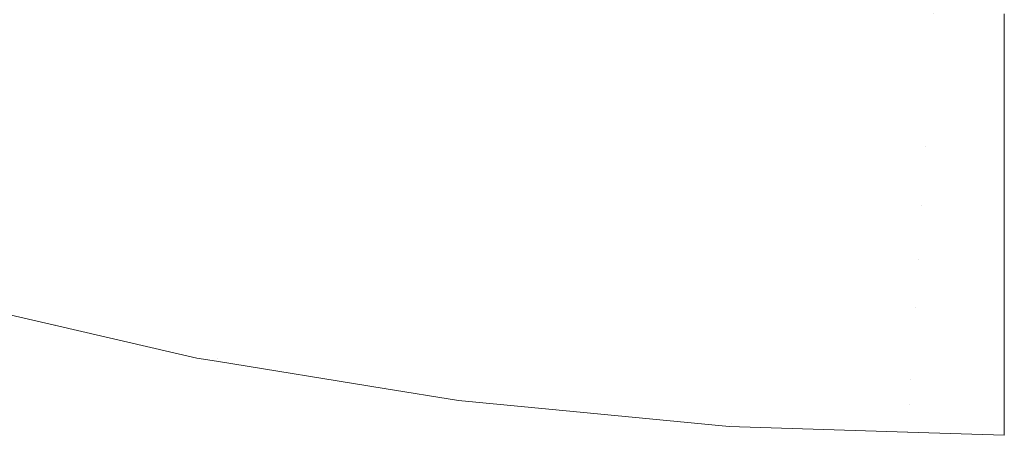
# Model space of a CAD drawing. Header units: centimetres. Extents: x -14.1 to 15.2, y 5.2 to 5.4.
# Tile 5 of 12: x -13.8948 to -13.7671, y 5.2001 to 5.254. Entities that reach past the tile are written whole.
import ezdxf

# ---------------------------------------------------------------- set-up
doc = ezdxf.new("R2010")
doc.units = ezdxf.units.CM
doc.header["$LTSCALE"] = 2.54
doc.layers.add('Lucido design-1', color=7, linetype='Continuous')

# ---------------------------------------------------------------- blocks, each defined once
blk = doc.blocks.new('Gruppo-1')
at = {"color": 7, "linetype": 'Continuous', "lineweight": 9}
for points, invisible_edges in [([(-13.89268, 5.26532, -2680.73215), (-13.87777, 5.26074, -2680.73215), (-13.88379, 5.25316, -2680.7382), (-13.89952, 5.25799, -2680.7382)], 15), ([(-13.89268, 5.26532, -2716.83215), (-13.87777, 5.26074, -2716.83215), (-13.88379, 5.25316, -2716.8382), (-13.89952, 5.25799, -2716.8382)], 15), ([(-13.85669, 5.26494, -2680.72706), (-13.84139, 5.26168, -2680.72706), (-13.84592, 5.25323, -2680.73215), (-13.86215, 5.2567, -2680.73215)], 15), ([(-13.85669, 5.26494, -2716.82706), (-13.84139, 5.26168, -2716.82706), (-13.84592, 5.25323, -2716.83215), (-13.86215, 5.2567, -2716.83215)], 15), ([(-13.82916, 5.2504, -2680.73215), (-13.84592, 5.25323, -2680.73215), (-13.84139, 5.26168, -2680.72706), (-13.82559, 5.25901, -2680.72706)], 15), ([(-13.82916, 5.2504, -2716.83215), (-13.84592, 5.25323, -2716.83215), (-13.84139, 5.26168, -2716.82706), (-13.82559, 5.25901, -2716.82706)], 15), ([(-13.86733, 5.2489, -2680.7382), (-13.88379, 5.25316, -2680.7382), (-13.87777, 5.26074, -2680.73215), (-13.86215, 5.2567, -2680.73215)], 15), ([(-13.86733, 5.2489, -2716.8382), (-13.88379, 5.25316, -2716.8382), (-13.87777, 5.26074, -2716.83215), (-13.86215, 5.2567, -2716.83215)], 15), ([(-13.82559, 5.25901, -2680.72706), (-13.8094, 5.25696, -2680.72706), (-13.81198, 5.24823, -2680.73215), (-13.82916, 5.2504, -2680.73215)], 15), ([(-13.82559, 5.25901, -2716.82706), (-13.8094, 5.25696, -2716.82706), (-13.81198, 5.24823, -2716.83215), (-13.82916, 5.2504, -2716.83215)], 15), ([(-13.89952, 5.25799, -2680.7382), (-13.88379, 5.25316, -2680.7382), (-13.88936, 5.24615, -2680.74513), (-13.90584, 5.25121, -2680.74513)], 15), ([(-13.89952, 5.25799, -2716.8382), (-13.88379, 5.25316, -2716.8382), (-13.88936, 5.24615, -2716.84513), (-13.90584, 5.25121, -2716.84513)], 15), ([(-13.86215, 5.2567, -2680.73215), (-13.84592, 5.25323, -2680.73215), (-13.85021, 5.24524, -2680.7382), (-13.86733, 5.2489, -2680.7382)], 15), ([(-13.86215, 5.2567, -2716.83215), (-13.84592, 5.25323, -2716.83215), (-13.85021, 5.24524, -2716.8382), (-13.86733, 5.2489, -2716.8382)], 15), ([(-13.79448, 5.24675, -2680.73215), (-13.81198, 5.24823, -2680.73215), (-13.8094, 5.25696, -2680.72706), (-13.79291, 5.25557, -2680.72706)], 15), ([(-13.79448, 5.24675, -2716.83215), (-13.81198, 5.24823, -2716.83215), (-13.8094, 5.25696, -2716.82706), (-13.79291, 5.25557, -2716.82706)], 15), ([(-13.79291, 5.25557, -2680.72706), (-13.77624, 5.25485, -2680.72706), (-13.77679, 5.24599, -2680.73215), (-13.79448, 5.24675, -2680.73215)], 15), ([(-13.79291, 5.25557, -2716.82706), (-13.77624, 5.25485, -2716.82706), (-13.77679, 5.24599, -2716.83215), (-13.79448, 5.24675, -2716.83215)], 15), ([(-13.76711, 5.24601, -2680.73236), (-13.77679, 5.24599, -2680.73215), (-13.77624, 5.25485, -2680.72706)], 11), ([(-13.76711, 5.24601, -2716.83236), (-13.77679, 5.24599, -2716.83215), (-13.77624, 5.25485, -2716.82706)], 11), ([(-13.77624, 5.25485, -2680.72706), (-13.76711, 5.25478, -2680.7271), (-13.76711, 5.24601, -2680.73236)], 9), ([(-13.77624, 5.25485, -2716.82706), (-13.76711, 5.25478, -2716.8271), (-13.76711, 5.24601, -2716.83236)], 9), ([(-13.87211, 5.24168, -2680.74513), (-13.88936, 5.24615, -2680.74513), (-13.88379, 5.25316, -2680.7382), (-13.86733, 5.2489, -2680.7382)], 15), ([(-13.87211, 5.24168, -2716.84513), (-13.88936, 5.24615, -2716.84513), (-13.88379, 5.25316, -2716.8382), (-13.86733, 5.2489, -2716.8382)], 15), ([(-13.83254, 5.24225, -2680.7382), (-13.85021, 5.24524, -2680.7382), (-13.84592, 5.25323, -2680.73215), (-13.82916, 5.2504, -2680.73215)], 15), ([(-13.83254, 5.24225, -2716.8382), (-13.85021, 5.24524, -2716.8382), (-13.84592, 5.25323, -2716.83215), (-13.82916, 5.2504, -2716.83215)], 15), ([(-13.90584, 5.25121, -2680.74513), (-13.88936, 5.24615, -2680.74513), (-13.89438, 5.23982, -2680.75282), (-13.91154, 5.24509, -2680.75282)], 15), ([(-13.90584, 5.25121, -2716.84513), (-13.88936, 5.24615, -2716.84513), (-13.89438, 5.23982, -2716.85282), (-13.91154, 5.24509, -2716.85282)], 15), ([(-13.82916, 5.2504, -2680.73215), (-13.81198, 5.24823, -2680.73215), (-13.81442, 5.23996, -2680.7382), (-13.83254, 5.24225, -2680.7382)], 15), ([(-13.82916, 5.2504, -2716.83215), (-13.81198, 5.24823, -2716.83215), (-13.81442, 5.23996, -2716.8382), (-13.83254, 5.24225, -2716.8382)], 15), ([(-13.86733, 5.2489, -2680.7382), (-13.85021, 5.24524, -2680.7382), (-13.85418, 5.23785, -2680.74513), (-13.87211, 5.24168, -2680.74513)], 15), ([(-13.86733, 5.2489, -2716.8382), (-13.85021, 5.24524, -2716.8382), (-13.85418, 5.23785, -2716.84513), (-13.87211, 5.24168, -2716.84513)], 15), ([(-13.79597, 5.23841, -2680.7382), (-13.81442, 5.23996, -2680.7382), (-13.81198, 5.24823, -2680.73215), (-13.79448, 5.24675, -2680.73215)], 15), ([(-13.79597, 5.23841, -2716.8382), (-13.81442, 5.23996, -2716.8382), (-13.81198, 5.24823, -2716.83215), (-13.79448, 5.24675, -2716.83215)], 15), ([(-13.79448, 5.24675, -2680.73215), (-13.77679, 5.24599, -2680.73215), (-13.77732, 5.23761, -2680.7382), (-13.79597, 5.23841, -2680.7382)], 15), ([(-13.79448, 5.24675, -2716.83215), (-13.77679, 5.24599, -2716.83215), (-13.77732, 5.23761, -2716.8382), (-13.79597, 5.23841, -2716.8382)], 15), ([(-13.91154, 5.24509, -2680.75282), (-13.89438, 5.23982, -2680.75282), (-13.89879, 5.23428, -2680.76116), (-13.91654, 5.23972, -2680.76116)], 15), ([(-13.91154, 5.24509, -2716.85282), (-13.89438, 5.23982, -2716.85282), (-13.89879, 5.23428, -2716.86116), (-13.91654, 5.23972, -2716.86116)], 15), ([(-13.87643, 5.23517, -2680.75282), (-13.89438, 5.23982, -2680.75282), (-13.88936, 5.24615, -2680.74513), (-13.87211, 5.24168, -2680.74513)], 15), ([(-13.87643, 5.23517, -2716.85282), (-13.89438, 5.23982, -2716.85282), (-13.88936, 5.24615, -2716.84513), (-13.87211, 5.24168, -2716.84513)], 15), ([(-13.83566, 5.23472, -2680.74513), (-13.85418, 5.23785, -2680.74513), (-13.85021, 5.24524, -2680.7382), (-13.83254, 5.24225, -2680.7382)], 15), ([(-13.83566, 5.23472, -2716.84513), (-13.85418, 5.23785, -2716.84513), (-13.85021, 5.24524, -2716.8382), (-13.83254, 5.24225, -2716.8382)], 15), ([(-13.77732, 5.23761, -2680.7382), (-13.77679, 5.24599, -2680.73215), (-13.76711, 5.2422, -2680.73465)], 11), ([(-13.77732, 5.23761, -2716.8382), (-13.77679, 5.24599, -2716.83215), (-13.76711, 5.2422, -2716.83465)], 11), ([(-13.77679, 5.24599, -2680.73215), (-13.76711, 5.24601, -2680.73236), (-13.76711, 5.2422, -2680.73465)], 9), ([(-13.77679, 5.24599, -2716.83215), (-13.76711, 5.24601, -2716.83236), (-13.76711, 5.2422, -2716.83465)], 9), ([(-13.87211, 5.24168, -2680.74513), (-13.85418, 5.23785, -2680.74513), (-13.85776, 5.23118, -2680.75282), (-13.87643, 5.23517, -2680.75282)], 15), ([(-13.87211, 5.24168, -2716.84513), (-13.85418, 5.23785, -2716.84513), (-13.85776, 5.23118, -2716.85282), (-13.87643, 5.23517, -2716.85282)], 15), ([(-13.83254, 5.24225, -2680.7382), (-13.81442, 5.23996, -2680.7382), (-13.81668, 5.23232, -2680.74513), (-13.83566, 5.23472, -2680.74513)], 15), ([(-13.83254, 5.24225, -2716.8382), (-13.81442, 5.23996, -2716.8382), (-13.81668, 5.23232, -2716.84513), (-13.83566, 5.23472, -2716.84513)], 15), ([(-13.76711, 5.2422, -2680.73465), (-13.76711, 5.23767, -2680.73842), (-13.77732, 5.23761, -2680.7382)], 10), ([(-13.76711, 5.2422, -2716.83465), (-13.76711, 5.23767, -2716.83842), (-13.77732, 5.23761, -2716.8382)], 10), ([(-13.79735, 5.23069, -2680.74513), (-13.81668, 5.23232, -2680.74513), (-13.81442, 5.23996, -2680.7382), (-13.79597, 5.23841, -2680.7382)], 15), ([(-13.79735, 5.23069, -2716.84513), (-13.81668, 5.23232, -2716.84513), (-13.81442, 5.23996, -2716.8382), (-13.79597, 5.23841, -2716.8382)], 15), ([(-13.88021, 5.22946, -2680.76116), (-13.89879, 5.23428, -2680.76116), (-13.89438, 5.23982, -2680.75282), (-13.87643, 5.23517, -2680.75282)], 15), ([(-13.88021, 5.22946, -2716.86116), (-13.89879, 5.23428, -2716.86116), (-13.89438, 5.23982, -2716.85282), (-13.87643, 5.23517, -2716.85282)], 15), ([(-13.83848, 5.22792, -2680.75282), (-13.85776, 5.23118, -2680.75282), (-13.85418, 5.23785, -2680.74513), (-13.83566, 5.23472, -2680.74513)], 15), ([(-13.83848, 5.22792, -2716.85282), (-13.85776, 5.23118, -2716.85282), (-13.85418, 5.23785, -2716.84513), (-13.83566, 5.23472, -2716.84513)], 15), ([(-13.79597, 5.23841, -2680.7382), (-13.77732, 5.23761, -2680.7382), (-13.77781, 5.22985, -2680.74513), (-13.79735, 5.23069, -2680.74513)], 15), ([(-13.79597, 5.23841, -2716.8382), (-13.77732, 5.23761, -2716.8382), (-13.77781, 5.22985, -2716.84513), (-13.79735, 5.23069, -2716.84513)], 15), ([(-13.76711, 5.23049, -2680.74438), (-13.77781, 5.22985, -2680.74513), (-13.77732, 5.23761, -2680.7382)], 11), ([(-13.76711, 5.23049, -2716.84438), (-13.77781, 5.22985, -2716.84513), (-13.77732, 5.23761, -2716.8382)], 11), ([(-13.77732, 5.23761, -2680.7382), (-13.76711, 5.23767, -2680.73842), (-13.76711, 5.23049, -2680.74438)], 9), ([(-13.77732, 5.23761, -2716.8382), (-13.76711, 5.23767, -2716.83842), (-13.76711, 5.23049, -2716.84438)], 9), ([(-13.87643, 5.23517, -2680.75282), (-13.85776, 5.23118, -2680.75282), (-13.86089, 5.22534, -2680.76116), (-13.88021, 5.22946, -2680.76116)], 15), ([(-13.87643, 5.23517, -2716.85282), (-13.85776, 5.23118, -2716.85282), (-13.86089, 5.22534, -2716.86116), (-13.88021, 5.22946, -2716.86116)], 15), ([(-13.88341, 5.22463, -2680.76999), (-13.90251, 5.22958, -2680.76999), (-13.89879, 5.23428, -2680.76116), (-13.88021, 5.22946, -2680.76116)], 15), ([(-13.88341, 5.22463, -2716.86999), (-13.90251, 5.22958, -2716.86999), (-13.89879, 5.23428, -2716.86116), (-13.88021, 5.22946, -2716.86116)], 15), ([(-13.83566, 5.23472, -2680.74513), (-13.81668, 5.23232, -2680.74513), (-13.81872, 5.22542, -2680.75282), (-13.83848, 5.22792, -2680.75282)], 15), ([(-13.83566, 5.23472, -2716.84513), (-13.81668, 5.23232, -2716.84513), (-13.81872, 5.22542, -2716.85282), (-13.83848, 5.22792, -2716.85282)], 15), ([(-13.79859, 5.22373, -2680.75282), (-13.81872, 5.22542, -2680.75282), (-13.81668, 5.23232, -2680.74513), (-13.79735, 5.23069, -2680.74513)], 15), ([(-13.79859, 5.22373, -2716.85282), (-13.81872, 5.22542, -2716.85282), (-13.81668, 5.23232, -2716.84513), (-13.79735, 5.23069, -2716.84513)], 15), ([(-13.84095, 5.22196, -2680.76116), (-13.86089, 5.22534, -2680.76116), (-13.85776, 5.23118, -2680.75282), (-13.83848, 5.22792, -2680.75282)], 15), ([(-13.84095, 5.22196, -2716.86116), (-13.86089, 5.22534, -2716.86116), (-13.85776, 5.23118, -2716.85282), (-13.83848, 5.22792, -2716.85282)], 15), ([(-13.79735, 5.23069, -2680.74513), (-13.77781, 5.22985, -2680.74513), (-13.77825, 5.22285, -2680.75282), (-13.79859, 5.22373, -2680.75282)], 15), ([(-13.79735, 5.23069, -2716.84513), (-13.77781, 5.22985, -2716.84513), (-13.77825, 5.22285, -2716.85282), (-13.79859, 5.22373, -2716.85282)], 15), ([(-13.76711, 5.22614, -2680.74887), (-13.77825, 5.22285, -2680.75282), (-13.77781, 5.22985, -2680.74513)], 11), ([(-13.76711, 5.22614, -2716.84887), (-13.77825, 5.22285, -2716.85282), (-13.77781, 5.22985, -2716.84513)], 11), ([(-13.76711, 5.23049, -2680.74438), (-13.76711, 5.22975, -2680.74515), (-13.77781, 5.22985, -2680.74513)], 10), ([(-13.76711, 5.23049, -2716.84438), (-13.76711, 5.22975, -2716.84515), (-13.77781, 5.22985, -2716.84513)], 10), ([(-13.77781, 5.22985, -2680.74513), (-13.76711, 5.22975, -2680.74515), (-13.76711, 5.22614, -2680.74887)], 9), ([(-13.77781, 5.22985, -2716.84513), (-13.76711, 5.22975, -2716.84515), (-13.76711, 5.22614, -2716.84887)], 9), ([(-13.886, 5.22072, -2680.77916), (-13.90553, 5.22579, -2680.77916), (-13.90251, 5.22958, -2680.76999), (-13.88341, 5.22463, -2680.76999)], 15), ([(-13.886, 5.22072, -2716.87916), (-13.90553, 5.22579, -2716.87916), (-13.90251, 5.22958, -2716.86999), (-13.88341, 5.22463, -2716.86999)], 15), ([(-13.88021, 5.22946, -2680.76116), (-13.86089, 5.22534, -2680.76116), (-13.86355, 5.22039, -2680.76999), (-13.88341, 5.22463, -2680.76999)], 15), ([(-13.88021, 5.22946, -2716.86116), (-13.86089, 5.22534, -2716.86116), (-13.86355, 5.22039, -2716.86999), (-13.88341, 5.22463, -2716.86999)], 15), ([(-13.83848, 5.22792, -2680.75282), (-13.81872, 5.22542, -2680.75282), (-13.8205, 5.21938, -2680.76116), (-13.84095, 5.22196, -2680.76116)], 15), ([(-13.83848, 5.22792, -2716.85282), (-13.81872, 5.22542, -2716.85282), (-13.8205, 5.21938, -2716.86116), (-13.84095, 5.22196, -2716.86116)], 15), ([(-13.88797, 5.21775, -2680.78851), (-13.90783, 5.22289, -2680.78851), (-13.90553, 5.22579, -2680.77916), (-13.886, 5.22072, -2680.77916)], 15), ([(-13.88797, 5.21775, -2716.88851), (-13.90783, 5.22289, -2716.88851), (-13.90553, 5.22579, -2716.87916), (-13.886, 5.22072, -2716.87916)], 15), ([(-13.76711, 5.22614, -2680.74887), (-13.76711, 5.22293, -2680.75298), (-13.77825, 5.22285, -2680.75282)], 10), ([(-13.76711, 5.22614, -2716.84887), (-13.76711, 5.22293, -2716.85298), (-13.77825, 5.22285, -2716.85282)], 10), ([(-13.88341, 5.22463, -2680.76999), (-13.86355, 5.22039, -2680.76999), (-13.86569, 5.21639, -2680.77916), (-13.886, 5.22072, -2680.77916)], 15), ([(-13.88341, 5.22463, -2716.86999), (-13.86355, 5.22039, -2716.86999), (-13.86569, 5.21639, -2716.87916), (-13.886, 5.22072, -2716.87916)], 15), ([(-13.84304, 5.21692, -2680.76999), (-13.86355, 5.22039, -2680.76999), (-13.86089, 5.22534, -2680.76116), (-13.84095, 5.22196, -2680.76116)], 15), ([(-13.84304, 5.21692, -2716.86999), (-13.86355, 5.22039, -2716.86999), (-13.86089, 5.22534, -2716.86116), (-13.84095, 5.22196, -2716.86116)], 15), ([(-13.79968, 5.21762, -2680.76116), (-13.8205, 5.21938, -2680.76116), (-13.81872, 5.22542, -2680.75282), (-13.79859, 5.22373, -2680.75282)], 15), ([(-13.79968, 5.21762, -2716.86116), (-13.8205, 5.21938, -2716.86116), (-13.81872, 5.22542, -2716.85282), (-13.79859, 5.22373, -2716.85282)], 15), ([(-13.79859, 5.22373, -2680.75282), (-13.77825, 5.22285, -2680.75282), (-13.77863, 5.21672, -2680.76116), (-13.79968, 5.21762, -2680.76116)], 15), ([(-13.79859, 5.22373, -2716.85282), (-13.77825, 5.22285, -2716.85282), (-13.77863, 5.21672, -2716.86116), (-13.79968, 5.21762, -2716.86116)], 15), ([(-13.88934, 5.21569, -2680.79788), (-13.90942, 5.22089, -2680.79788), (-13.90783, 5.22289, -2680.78851), (-13.88797, 5.21775, -2680.78851)], 15), ([(-13.88934, 5.21569, -2716.89788), (-13.90942, 5.22089, -2716.89788), (-13.90783, 5.22289, -2716.88851), (-13.88797, 5.21775, -2716.88851)], 15), ([(-13.84095, 5.22196, -2680.76116), (-13.8205, 5.21938, -2680.76116), (-13.82201, 5.21427, -2680.76999), (-13.84304, 5.21692, -2680.76999)], 15), ([(-13.84095, 5.22196, -2716.86116), (-13.8205, 5.21938, -2716.86116), (-13.82201, 5.21427, -2716.86999), (-13.84304, 5.21692, -2716.86999)], 15), ([(-13.76711, 5.21689, -2680.76071), (-13.77863, 5.21672, -2680.76116), (-13.77825, 5.22285, -2680.75282)], 11), ([(-13.76711, 5.21689, -2716.86071), (-13.77863, 5.21672, -2716.86116), (-13.77825, 5.22285, -2716.85282)], 11), ([(-13.77825, 5.22285, -2680.75282), (-13.76711, 5.22293, -2680.75298), (-13.76711, 5.21689, -2680.76071)], 9), ([(-13.77825, 5.22285, -2716.85282), (-13.76711, 5.22293, -2716.85298), (-13.76711, 5.21689, -2716.86071)], 9), ([(-13.89013, 5.21449, -2680.80715), (-13.91034, 5.21973, -2680.80715), (-13.90942, 5.22089, -2680.79788), (-13.88934, 5.21569, -2680.79788)], 15), ([(-13.89013, 5.21449, -2716.90715), (-13.91034, 5.21973, -2716.90715), (-13.90942, 5.22089, -2716.89788), (-13.88934, 5.21569, -2716.89788)], 15), ([(-13.886, 5.22072, -2680.77916), (-13.86569, 5.21639, -2680.77916), (-13.86733, 5.21334, -2680.78851), (-13.88797, 5.21775, -2680.78851)], 15), ([(-13.886, 5.22072, -2716.87916), (-13.86569, 5.21639, -2716.87916), (-13.86733, 5.21334, -2716.88851), (-13.88797, 5.21775, -2716.88851)], 15), ([(-13.90417, 5.21758, -2680.81619), (-13.91034, 5.21973, -2680.80715), (-13.89013, 5.21449, -2680.80715)], 11), ([(-13.90417, 5.21758, -2716.91619), (-13.91034, 5.21973, -2716.90715), (-13.89013, 5.21449, -2716.90715)], 11), ([(-13.84473, 5.21284, -2680.77916), (-13.86569, 5.21639, -2680.77916), (-13.86355, 5.22039, -2680.76999), (-13.84304, 5.21692, -2680.76999)], 15), ([(-13.84473, 5.21284, -2716.87916), (-13.86569, 5.21639, -2716.87916), (-13.86355, 5.22039, -2716.86999), (-13.84304, 5.21692, -2716.86999)], 15), ([(-13.8006, 5.21246, -2680.76999), (-13.82201, 5.21427, -2680.76999), (-13.8205, 5.21938, -2680.76116), (-13.79968, 5.21762, -2680.76116)], 15), ([(-13.8006, 5.21246, -2716.86999), (-13.82201, 5.21427, -2716.86999), (-13.8205, 5.21938, -2716.86116), (-13.79968, 5.21762, -2716.86116)], 15), ([(-13.89013, 5.21449, -2680.80715), (-13.89032, 5.21438, -2680.81619), (-13.90417, 5.21758, -2680.81619)], 9), ([(-13.89013, 5.21449, -2716.90715), (-13.89032, 5.21438, -2716.91619), (-13.90417, 5.21758, -2716.91619)], 9), ([(-13.88797, 5.21775, -2680.78851), (-13.86733, 5.21334, -2680.78851), (-13.86846, 5.21123, -2680.79788), (-13.88934, 5.21569, -2680.79788)], 15), ([(-13.88797, 5.21775, -2716.88851), (-13.86733, 5.21334, -2716.88851), (-13.86846, 5.21123, -2716.89788), (-13.88934, 5.21569, -2716.89788)], 15), ([(-13.84304, 5.21692, -2680.76999), (-13.82201, 5.21427, -2680.76999), (-13.82323, 5.21013, -2680.77916), (-13.84473, 5.21284, -2680.77916)], 15), ([(-13.84304, 5.21692, -2716.86999), (-13.82201, 5.21427, -2716.86999), (-13.82323, 5.21013, -2716.87916), (-13.84473, 5.21284, -2716.87916)], 15), ([(-13.79968, 5.21762, -2680.76116), (-13.77863, 5.21672, -2680.76116), (-13.77896, 5.21153, -2680.76999), (-13.8006, 5.21246, -2680.76999)], 15), ([(-13.79968, 5.21762, -2716.86116), (-13.77863, 5.21672, -2716.86116), (-13.77896, 5.21153, -2716.86999), (-13.8006, 5.21246, -2716.86999)], 15), ([(-13.76711, 5.21689, -2680.76071), (-13.76711, 5.21662, -2680.76118), (-13.77863, 5.21672, -2680.76116)], 10), ([(-13.76711, 5.21689, -2716.86071), (-13.76711, 5.21662, -2716.86118), (-13.77863, 5.21672, -2716.86116)], 10), ([(-13.88934, 5.21569, -2680.79788), (-13.86846, 5.21123, -2680.79788), (-13.86912, 5.21001, -2680.80715), (-13.89013, 5.21449, -2680.80715)], 15), ([(-13.88934, 5.21569, -2716.89788), (-13.86846, 5.21123, -2716.89788), (-13.86912, 5.21001, -2716.90715), (-13.89013, 5.21449, -2716.90715)], 15), ([(-13.84602, 5.20974, -2680.78851), (-13.86733, 5.21334, -2680.78851), (-13.86569, 5.21639, -2680.77916), (-13.84473, 5.21284, -2680.77916)], 15), ([(-13.84602, 5.20974, -2716.88851), (-13.86733, 5.21334, -2716.88851), (-13.86569, 5.21639, -2716.87916), (-13.84473, 5.21284, -2716.87916)], 15), ([(-13.76711, 5.21159, -2680.7701), (-13.77896, 5.21153, -2680.76999), (-13.77863, 5.21672, -2680.76116)], 11), ([(-13.76711, 5.21159, -2716.8701), (-13.77896, 5.21153, -2716.86999), (-13.77863, 5.21672, -2716.86116)], 11), ([(-13.77863, 5.21672, -2680.76116), (-13.76711, 5.21662, -2680.76118), (-13.76711, 5.21159, -2680.7701)], 9), ([(-13.77863, 5.21672, -2716.86116), (-13.76711, 5.21662, -2716.86118), (-13.76711, 5.21159, -2716.8701)], 9), ([(-13.87183, 5.21011, -2680.81619), (-13.89032, 5.21438, -2680.81619), (-13.89013, 5.21449, -2680.80715)], 10), ([(-13.87183, 5.21011, -2716.91619), (-13.89032, 5.21438, -2716.91619), (-13.89013, 5.21449, -2716.90715)], 10), ([(-13.89013, 5.21449, -2680.80715), (-13.86912, 5.21001, -2680.80715), (-13.87183, 5.21011, -2680.81619)], 11), ([(-13.89013, 5.21449, -2716.90715), (-13.86912, 5.21001, -2716.90715), (-13.87183, 5.21011, -2716.91619)], 11), ([(-13.84691, 5.20758, -2680.79788), (-13.86846, 5.21123, -2680.79788), (-13.86733, 5.21334, -2680.78851), (-13.84602, 5.20974, -2680.78851)], 15), ([(-13.84691, 5.20758, -2716.89788), (-13.86846, 5.21123, -2716.89788), (-13.86733, 5.21334, -2716.88851), (-13.84602, 5.20974, -2716.88851)], 15), ([(-13.80135, 5.20828, -2680.77916), (-13.82323, 5.21013, -2680.77916), (-13.82201, 5.21427, -2680.76999), (-13.8006, 5.21246, -2680.76999)], 15), ([(-13.80135, 5.20828, -2716.87916), (-13.82323, 5.21013, -2716.87916), (-13.82201, 5.21427, -2716.86999), (-13.8006, 5.21246, -2716.86999)], 15), ([(-13.84473, 5.21284, -2680.77916), (-13.82323, 5.21013, -2680.77916), (-13.82417, 5.20698, -2680.78851), (-13.84602, 5.20974, -2680.78851)], 15), ([(-13.84473, 5.21284, -2716.87916), (-13.82323, 5.21013, -2716.87916), (-13.82417, 5.20698, -2716.88851), (-13.84602, 5.20974, -2716.88851)], 15), ([(-13.8006, 5.21246, -2680.76999), (-13.77896, 5.21153, -2680.76999), (-13.77922, 5.20733, -2680.77916), (-13.80135, 5.20828, -2680.77916)], 15), ([(-13.8006, 5.21246, -2716.86999), (-13.77896, 5.21153, -2716.86999), (-13.77922, 5.20733, -2716.87916), (-13.80135, 5.20828, -2716.87916)], 15), ([(-13.84742, 5.20634, -2680.80715), (-13.86912, 5.21001, -2680.80715), (-13.86846, 5.21123, -2680.79788), (-13.84691, 5.20758, -2680.79788)], 15), ([(-13.84742, 5.20634, -2716.90715), (-13.86912, 5.21001, -2716.90715), (-13.86846, 5.21123, -2716.89788), (-13.84691, 5.20758, -2716.89788)], 15), ([(-13.77922, 5.20733, -2680.77916), (-13.77896, 5.21153, -2680.76999), (-13.76711, 5.20959, -2680.77365)], 11), ([(-13.77922, 5.20733, -2716.87916), (-13.77896, 5.21153, -2716.86999), (-13.76711, 5.20959, -2716.87365)], 11), ([(-13.77896, 5.21153, -2680.76999), (-13.76711, 5.21159, -2680.7701), (-13.76711, 5.20959, -2680.77365)], 9), ([(-13.77896, 5.21153, -2716.86999), (-13.76711, 5.21159, -2716.8701), (-13.76711, 5.20959, -2716.87365)], 9), ([(-13.86912, 5.21001, -2680.80715), (-13.86931, 5.2097, -2680.81619), (-13.87183, 5.21011, -2680.81619)], 9), ([(-13.86912, 5.21001, -2716.90715), (-13.86931, 5.2097, -2716.91619), (-13.87183, 5.21011, -2716.91619)], 9), ([(-13.84755, 5.20617, -2680.81619), (-13.86931, 5.2097, -2680.81619), (-13.86912, 5.21001, -2680.80715)], 10), ([(-13.84755, 5.20617, -2716.91619), (-13.86931, 5.2097, -2716.91619), (-13.86912, 5.21001, -2716.90715)], 10), ([(-13.86912, 5.21001, -2680.80715), (-13.84742, 5.20634, -2680.80715), (-13.84755, 5.20617, -2680.81619)], 11), ([(-13.86912, 5.21001, -2716.90715), (-13.84742, 5.20634, -2716.90715), (-13.84755, 5.20617, -2716.91619)], 11), ([(-13.84602, 5.20974, -2680.78851), (-13.82417, 5.20698, -2680.78851), (-13.82481, 5.20479, -2680.79788), (-13.84691, 5.20758, -2680.79788)], 15), ([(-13.84602, 5.20974, -2716.88851), (-13.82417, 5.20698, -2716.88851), (-13.82481, 5.20479, -2716.89788), (-13.84691, 5.20758, -2716.89788)], 15), ([(-13.80192, 5.2051, -2680.78851), (-13.82417, 5.20698, -2680.78851), (-13.82323, 5.21013, -2680.77916), (-13.80135, 5.20828, -2680.77916)], 15), ([(-13.80192, 5.2051, -2716.88851), (-13.82417, 5.20698, -2716.88851), (-13.82323, 5.21013, -2716.87916), (-13.80135, 5.20828, -2716.87916)], 15), ([(-13.76711, 5.20959, -2680.77365), (-13.76711, 5.20744, -2680.77925), (-13.77922, 5.20733, -2680.77916)], 10), ([(-13.76711, 5.20959, -2716.87365), (-13.76711, 5.20744, -2716.87925), (-13.77922, 5.20733, -2716.87916)], 10), ([(-13.80135, 5.20828, -2680.77916), (-13.77922, 5.20733, -2680.77916), (-13.77942, 5.20413, -2680.78851), (-13.80192, 5.2051, -2680.78851)], 15), ([(-13.80135, 5.20828, -2716.87916), (-13.77922, 5.20733, -2716.87916), (-13.77942, 5.20413, -2716.88851), (-13.80192, 5.2051, -2716.88851)], 15), ([(-13.84691, 5.20758, -2680.79788), (-13.82481, 5.20479, -2680.79788), (-13.82518, 5.20353, -2680.80715), (-13.84742, 5.20634, -2680.80715)], 15), ([(-13.84691, 5.20758, -2716.89788), (-13.82481, 5.20479, -2716.89788), (-13.82518, 5.20353, -2716.90715), (-13.84742, 5.20634, -2716.90715)], 15), ([(-13.80231, 5.2029, -2680.79788), (-13.82481, 5.20479, -2680.79788), (-13.82417, 5.20698, -2680.78851), (-13.80192, 5.2051, -2680.78851)], 15), ([(-13.80231, 5.2029, -2716.89788), (-13.82481, 5.20479, -2716.89788), (-13.82417, 5.20698, -2716.88851), (-13.80192, 5.2051, -2716.88851)], 15), ([(-13.76711, 5.20435, -2680.78732), (-13.77942, 5.20413, -2680.78851), (-13.77922, 5.20733, -2680.77916)], 11), ([(-13.76711, 5.20435, -2716.88732), (-13.77942, 5.20413, -2716.88851), (-13.77922, 5.20733, -2716.87916)], 11), ([(-13.77922, 5.20733, -2680.77916), (-13.76711, 5.20744, -2680.77925), (-13.76711, 5.20435, -2680.78732)], 9), ([(-13.77922, 5.20733, -2716.87916), (-13.76711, 5.20744, -2716.87925), (-13.76711, 5.20435, -2716.88732)], 9), ([(-13.83789, 5.2046, -2680.81619), (-13.84755, 5.20617, -2680.81619), (-13.84742, 5.20634, -2680.80715)], 10), ([(-13.83789, 5.2046, -2716.91619), (-13.84755, 5.20617, -2716.91619), (-13.84742, 5.20634, -2716.90715)], 10), ([(-13.83789, 5.2046, -2680.81619), (-13.84742, 5.20634, -2680.80715), (-13.82518, 5.20353, -2680.80715)], 11), ([(-13.83789, 5.2046, -2716.91619), (-13.84742, 5.20634, -2716.90715), (-13.82518, 5.20353, -2716.90715)], 11), ([(-13.82518, 5.20353, -2680.80715), (-13.82528, 5.20339, -2680.81619), (-13.83789, 5.2046, -2680.81619)], 9), ([(-13.82518, 5.20353, -2716.90715), (-13.82528, 5.20339, -2716.91619), (-13.83789, 5.2046, -2716.91619)], 9), ([(-13.80254, 5.20162, -2680.80715), (-13.82518, 5.20353, -2680.80715), (-13.82481, 5.20479, -2680.79788), (-13.80231, 5.2029, -2680.79788)], 15), ([(-13.80254, 5.20162, -2716.90715), (-13.82518, 5.20353, -2716.90715), (-13.82481, 5.20479, -2716.89788), (-13.80231, 5.2029, -2716.89788)], 15), ([(-13.80192, 5.2051, -2680.78851), (-13.77942, 5.20413, -2680.78851), (-13.77956, 5.20192, -2680.79788), (-13.80231, 5.2029, -2680.79788)], 15), ([(-13.80192, 5.2051, -2716.88851), (-13.77942, 5.20413, -2716.88851), (-13.77956, 5.20192, -2716.89788), (-13.80231, 5.2029, -2716.89788)], 15), ([(-13.76711, 5.20197, -2680.79792), (-13.77956, 5.20192, -2680.79788), (-13.77942, 5.20413, -2680.78851)], 11), ([(-13.76711, 5.20197, -2716.89792), (-13.77956, 5.20192, -2716.89788), (-13.77942, 5.20413, -2716.88851)], 11), ([(-13.76711, 5.20435, -2680.78732), (-13.76711, 5.20408, -2680.78852), (-13.77942, 5.20413, -2680.78851)], 10), ([(-13.76711, 5.20435, -2716.88732), (-13.76711, 5.20408, -2716.88852), (-13.77942, 5.20413, -2716.88851)], 10), ([(-13.77942, 5.20413, -2680.78851), (-13.76711, 5.20408, -2680.78852), (-13.76711, 5.20197, -2680.79792)], 9), ([(-13.77942, 5.20413, -2716.88851), (-13.76711, 5.20408, -2716.88852), (-13.76711, 5.20197, -2716.89792)], 9), ([(-13.8028, 5.20123, -2680.81619), (-13.82528, 5.20339, -2680.81619), (-13.82518, 5.20353, -2680.80715)], 10), ([(-13.8028, 5.20123, -2716.91619), (-13.82528, 5.20339, -2716.91619), (-13.82518, 5.20353, -2716.90715)], 10), ([(-13.82518, 5.20353, -2680.80715), (-13.80254, 5.20162, -2680.80715), (-13.8028, 5.20123, -2680.81619)], 11), ([(-13.82518, 5.20353, -2716.90715), (-13.80254, 5.20162, -2716.90715), (-13.8028, 5.20123, -2716.91619)], 11), ([(-13.80231, 5.2029, -2680.79788), (-13.77956, 5.20192, -2680.79788), (-13.77964, 5.20064, -2680.80715), (-13.80254, 5.20162, -2680.80715)], 15), ([(-13.80231, 5.2029, -2716.89788), (-13.77956, 5.20192, -2716.89788), (-13.77964, 5.20064, -2716.90715), (-13.80254, 5.20162, -2716.90715)], 15), ([(-13.77966, 5.20049, -2680.81619), (-13.8028, 5.20123, -2680.81619), (-13.80254, 5.20162, -2680.80715)], 10), ([(-13.77966, 5.20049, -2716.91619), (-13.8028, 5.20123, -2716.91619), (-13.80254, 5.20162, -2716.90715)], 10), ([(-13.80254, 5.20162, -2680.80715), (-13.77964, 5.20064, -2680.80715), (-13.77966, 5.20049, -2680.81619)], 11), ([(-13.80254, 5.20162, -2716.90715), (-13.77964, 5.20064, -2716.90715), (-13.77966, 5.20049, -2716.91619)], 11), ([(-13.77964, 5.20064, -2680.80715), (-13.77956, 5.20192, -2680.79788), (-13.76711, 5.20119, -2680.80142)], 11), ([(-13.77964, 5.20064, -2716.90715), (-13.77956, 5.20192, -2716.89788), (-13.76711, 5.20119, -2716.90142)], 11), ([(-13.77956, 5.20192, -2680.79788), (-13.76711, 5.20197, -2680.79792), (-13.76711, 5.20119, -2680.80142)], 9), ([(-13.77956, 5.20192, -2716.89788), (-13.76711, 5.20197, -2716.89792), (-13.76711, 5.20119, -2716.90142)], 9), ([(-13.77966, 5.20049, -2680.81619), (-13.77964, 5.20064, -2680.80715), (-13.76711, 5.20076, -2680.80717)], 11), ([(-13.76711, 5.20076, -2680.80717), (-13.76711, 5.20009, -2680.81619), (-13.77966, 5.20049, -2680.81619)], 8), ([(-13.77966, 5.20049, -2716.91619), (-13.77964, 5.20064, -2716.90715), (-13.76711, 5.20076, -2716.90717)], 11), ([(-13.76711, 5.20076, -2716.90717), (-13.76711, 5.20009, -2716.91619), (-13.77966, 5.20049, -2716.91619)], 8), ([(-13.76711, 5.20119, -2680.80142), (-13.76711, 5.20076, -2680.80717), (-13.77964, 5.20064, -2680.80715)], 10), ([(-13.76711, 5.20119, -2716.90142), (-13.76711, 5.20076, -2716.90717), (-13.77964, 5.20064, -2716.90715)], 10)]:
    blk.add_3dface(points, dxfattribs=dict(at, invisible_edges=invisible_edges))

msp = doc.modelspace()

# ---------------------------------------------------------------- block references
at = {"layer": 'Lucido design-1', "color": 7}
msp.add_blockref('Gruppo-1', (0, 0), dxfattribs=at)

doc.saveas('drawing.dxf')
